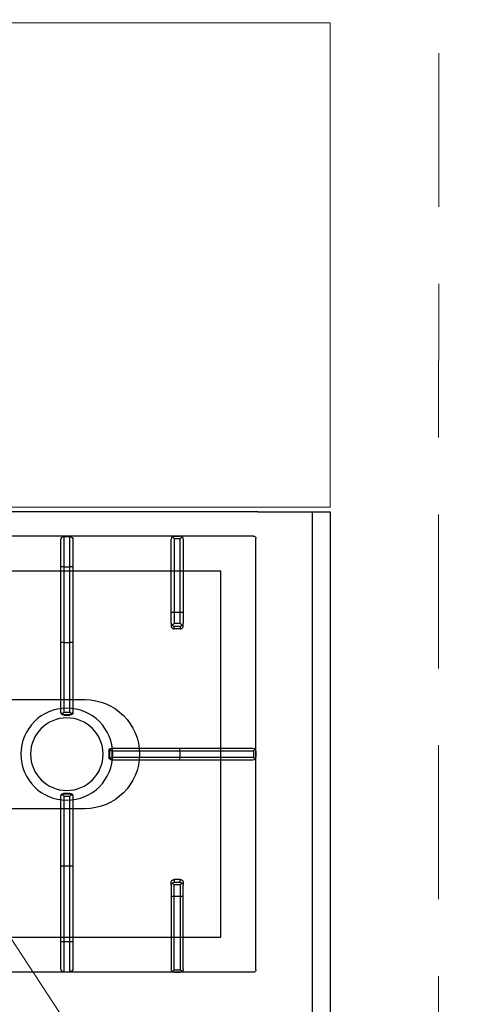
# Model space of a CAD drawing. Header units: millimetres. Extents: x -740 to 33545, y -26688 to 22494.
# Tile 94 of 256: x 9236 to 9273, y 10454 to 10535. Entities that reach past the tile are written whole.
import ezdxf

# ---------------------------------------------------------------- set-up
doc = ezdxf.new("R2010")
doc.units = ezdxf.units.MM
doc.header["$MEASUREMENT"] = 0
doc.linetypes.add('DASHED', pattern=[19.05, 12.7, -6.35])
doc.layers.get('Defpoints').update_dxf_attribs({"color": 252})
for name, color, linetype, lineweight in [('A_wyposażenie', 252, 'Continuous', 9), ('mebelki', 252, 'Continuous', 9), ('wymiarowanie', 252, 'Continuous', 9)]:
    doc.layers.add(name, color=color, linetype=linetype, lineweight=lineweight)
doc.layers.add('PQ_200_2D', color=252, linetype='Continuous')
doc.layers.add('PQ_204_2D', color=252, linetype='Continuous')
doc.styles.add('styl2', font='simplex.shx')
doc.dimstyles.new('Skala 1-50', dxfattribs={"dimtxt": 12, "dimasz": 5, "dimexe": 1, "dimexo": 1, "dimgap": 1.5, "dimtad": 1, "dimdec": 1, "dimrnd": 0.5, "dimtxsty": 'styl2', "dimblk": 'ARCHTICK', "dimcen": 5, "dimadec": 0, "dimazin": 0, "dimtfac": 1, "dimtdec": 1, "dimtmove": 1, "dimatfit": 3, "dimldrblk": 'ARCHTICK', "dimfxl": 0, "dimlwd": -1, "dimlwe": -1, "dimarcsym": 0})

# ---------------------------------------------------------------- blocks, each defined once
blk = doc.blocks.new('dfghbnj')
at = {"layer": 'PQ_200_2D', "color": 8}
for p, q in [((5168.38, -17660.72), (5168.38, -17005.72)), ((5168.38, -17660.72), (5168.38, -17720.72)), ((5168.38, -17720.72), (5968.38, -17720.72))]:
    blk.add_line(p, q, dxfattribs=at)
at = {"layer": 'PQ_204_2D', "color": 8}
for p, q in [((5188.38, -17657.22), (5188.38, -17091.22)), ((5548.38, -17657.22), (5548.38, -17091.22)), ((5213.69, -17497.97), (5191.19, -17497.97)), ((5213.69, -17500.47), (5213.69, -17497.97)), ((5276.14, -17497.97), (5213.69, -17497.97)), ((5333.27, -17497.97), (5276.14, -17497.97)), ((5333.69, -17497.97), (5333.27, -17497.97)), ((5335.64, -17499.87), (5335.64, -17506.06)), ((5401.11, -17499.87), (5401.11, -17506.06)), ((5403.48, -17497.97), (5403.06, -17497.97)), ((5460.62, -17497.97), (5403.48, -17497.97)), ((5523.06, -17497.97), (5460.62, -17497.97)), ((5523.06, -17497.97), (5523.06, -17500.47)), ((5545.56, -17497.97), (5523.06, -17497.97)), ((5188.69, -17500.47), (5188.69, -17505.47)), ((5188.69, -17500.47), (5213.69, -17500.47)), ((5213.69, -17505.47), (5188.69, -17505.47)), ((5191.19, -17507.97), (5213.69, -17507.97)), ((5213.69, -17500.47), (5213.69, -17505.47)), ((5213.69, -17500.47), (5276.19, -17500.47)), ((5213.69, -17507.97), (5213.69, -17505.47)), ((5276.19, -17505.47), (5213.69, -17505.47)), ((5213.69, -17507.97), (5276.14, -17507.97)), ((5276.14, -17507.97), (5333.27, -17507.97)), ((5276.19, -17500.47), (5276.19, -17505.47)), ((5276.19, -17500.47), (5333.83, -17500.47)), ((5333.83, -17505.47), (5276.19, -17505.47)), ((5333.27, -17507.97), (5333.69, -17507.97)), ((5333.83, -17500.47), (5333.83, -17505.47)), ((5335.74, -17500.47), (5335.74, -17505.47)), ((5335.74, -17500.47), (5336.19, -17500.47)), ((5336.19, -17505.47), (5335.74, -17505.47)), ((5336.19, -17500.47), (5336.19, -17505.47)), ((5400.56, -17500.47), (5400.56, -17505.47)), ((5400.56, -17500.47), (5401.01, -17500.47)), ((5401.01, -17505.47), (5400.56, -17505.47)), ((5401.01, -17500.47), (5401.01, -17505.47)), ((5402.92, -17500.47), (5402.92, -17505.47)), ((5402.92, -17500.47), (5460.56, -17500.47)), ((5460.56, -17505.47), (5402.92, -17505.47)), ((5403.06, -17507.97), (5403.48, -17507.97)), ((5403.48, -17507.97), (5460.62, -17507.97)), ((5460.56, -17500.47), (5460.56, -17505.47)), ((5460.56, -17500.47), (5523.06, -17500.47)), ((5523.06, -17505.47), (5460.56, -17505.47)), ((5460.62, -17507.97), (5523.06, -17507.97)), ((5523.06, -17500.47), (5523.06, -17505.47)), ((5523.06, -17500.47), (5548.06, -17500.47)), ((5523.06, -17505.47), (5523.06, -17507.97)), ((5548.06, -17505.47), (5523.06, -17505.47)), ((5523.06, -17507.97), (5545.56, -17507.97)), ((5548.06, -17500.47), (5548.06, -17505.47)), ((5363.38, -17540.15), (5363.38, -17540.57)), ((5363.38, -17540.57), (5363.38, -17596.46)), ((5365.88, -17537.65), (5370.88, -17537.65)), ((5365.88, -17538.1), (5365.88, -17537.65)), ((5365.88, -17538.1), (5370.88, -17538.1)), ((5365.88, -17540.01), (5370.88, -17540.01)), ((5365.88, -17596.4), (5365.88, -17540.01)), ((5370.88, -17537.65), (5370.88, -17538.1)), ((5370.88, -17540.01), (5370.88, -17596.4)), ((5373.38, -17540.57), (5373.38, -17540.15)), ((5373.38, -17596.46), (5373.38, -17540.57)), ((5251.14, -17589.22), (5190.85, -17589.22)), ((5260.28, -17589.22), (5251.14, -17589.22)), ((5260.28, -17589.22), (5262.42, -17589.22)), ((5476.47, -17589.22), (5474.34, -17589.22)), ((5476.47, -17589.22), (5485.62, -17589.22)), ((5485.62, -17589.22), (5545.9, -17589.22)), ((5188.38, -17591.72), (5188.38, -17596.72)), ((5188.38, -17591.72), (5188.38, -17596.72)), ((5190.37, -17591.72), (5190.37, -17596.72)), ((5190.37, -17591.72), (5251.19, -17591.72)), ((5251.19, -17596.72), (5190.37, -17596.72)), ((5251.19, -17591.72), (5251.19, -17596.72)), ((5251.19, -17591.72), (5260.39, -17591.72)), ((5260.39, -17596.72), (5251.19, -17596.72)), ((5260.39, -17596.72), (5260.39, -17591.72)), ((5264.85, -17591.72), (5262.75, -17591.72)), ((5262.75, -17591.72), (5262.75, -17596.72)), ((5262.75, -17596.72), (5264.85, -17596.72)), ((5264.85, -17596.72), (5264.85, -17591.72)), ((5363.38, -17596.46), (5363.38, -17656.74)), ((5365.88, -17596.4), (5370.88, -17596.4)), ((5365.88, -17657.22), (5365.88, -17596.4)), ((5370.88, -17596.4), (5370.88, -17657.22)), ((5373.38, -17656.74), (5373.38, -17596.46)), ((5471.9, -17596.72), (5471.9, -17591.72)), ((5471.9, -17591.72), (5474.01, -17591.72)), ((5474.01, -17596.72), (5471.9, -17596.72)), ((5474.01, -17591.72), (5474.01, -17596.72)), ((5485.56, -17591.72), (5476.36, -17591.72)), ((5476.36, -17596.72), (5476.36, -17591.72)), ((5476.36, -17596.72), (5485.56, -17596.72)), ((5485.56, -17591.72), (5485.56, -17596.72)), ((5546.38, -17591.72), (5485.56, -17591.72)), ((5485.56, -17596.72), (5546.38, -17596.72)), ((5546.38, -17591.72), (5546.38, -17596.72)), ((5548.38, -17591.72), (5548.38, -17596.72)), ((5548.38, -17591.72), (5548.38, -17596.72)), ((5190.85, -17599.22), (5251.14, -17599.22)), ((5251.14, -17599.22), (5260.28, -17599.22)), ((5262.42, -17599.22), (5260.28, -17599.22)), ((5474.34, -17599.22), (5476.47, -17599.22)), ((5485.62, -17599.22), (5476.47, -17599.22)), ((5545.9, -17599.22), (5485.62, -17599.22)), ((5546.38, -17659.22), (5190.37, -17659.22)), ((5365.88, -17657.22), (5370.88, -17657.22)), ((5365.88, -17659.22), (5370.88, -17659.22)), ((5365.88, -17659.22), (5370.88, -17659.22)), ((5168.38, -17705.72), (5968.38, -17705.72))]:
    blk.add_line(p, q, dxfattribs=at)
blk.add_lwpolyline([(5217.36, -17118.2), (5519.4, -17118.2), (5519.4, -17630.24), (5217.36, -17630.24)], close=True, dxfattribs=at)
blk.add_lwpolyline([(5323.38, -17389.22), (5323.38, -17517.97, 1), (5413.38, -17517.97), (5413.38, -17389.22)], format="xyb", dxfattribs=at)
for radius in [38, 30]:
    blk.add_circle((5368.38, -17502.97), radius, dxfattribs=at)
for centre, start, end in [((5191.19, -17500.47), 90, 180), ((5545.56, -17500.47), 0, 90), ((5191.19, -17505.47), 180, 270), ((5545.56, -17505.47), 270, 0)]:
    blk.add_arc(centre, 2.5, start, end, dxfattribs=at)
for centre, major_axis, ratio, start_param, end_param in [((5276.14, -17500.47), (0, 2.5), 0.02182, 4.712389, 6.283185), ((5333.27, -17500.47), (0, 2.5), 0.951091, -0.914364, 0), ((5333.69, -17500.47), (-2.5, 0), 0.99863, 3.141593, 4.712389), ((5332.27, -17500.47), (-3.47, 0), 0.720185, 3.141593, 3.380139), ((5403.06, -17500.47), (2.5, 0), 0.99863, 1.570796, 3.141593), ((5404.48, -17500.47), (3.47, 0), 0.720185, 2.903047, 3.141593), ((5403.48, -17500.47), (0, 2.5), 0.951091, 0, 0.914364), ((5460.62, -17500.47), (0, 2.5), 0.02182, 0, 1.570796), ((5276.14, -17505.47), (0, 2.5), 0.02182, 3.141593, 4.712389), ((5333.27, -17505.47), (0, 2.5), 0.951091, 3.141593, 4.055957), ((5333.69, -17505.47), (2.5, 0), 0.99863, 4.712389, 6.283185), ((5332.27, -17505.47), (3.47, 0), 0.720185, -0.238546, 0), ((5403.06, -17505.47), (-2.5, 0), 0.99863, 0, 1.570796), ((5404.48, -17505.47), (-3.47, 0), 0.720185, 0, 0.238546), ((5403.48, -17505.47), (0, 2.5), 0.951091, 2.227228, 3.141593), ((5460.62, -17505.47), (0, 2.5), 0.02182, 1.570796, 3.141593), ((5365.88, -17540.15), (0, 2.5), 0.99863, 0, 1.570796), ((5365.88, -17540.57), (-2.5, 0), 0.951091, -0.914364, 0), ((5370.88, -17540.15), (0, 2.5), 0.99863, -1.570796, 0), ((5370.88, -17540.57), (-2.5, 0), 0.951091, 3.141593, 4.055957), ((5476.47, -17591.72), (0, 2.5), 0.84544, 0, 0.894481), ((5485.62, -17591.72), (0, 2.5), 0.02182, 0, 1.570796), ((5545.9, -17591.72), (0, 2.5), 0.948965, -0.895145, 0), ((5365.88, -17596.46), (2.5, 0), 0.02182, 1.570796, 3.141593), ((5370.88, -17596.46), (2.5, 0), 0.02182, 0, 1.570796), ((5476.47, -17591.72), (1.92, 1.92), 0.8391, 1.592613, 2.268928), ((5476.47, -17596.72), (-1.92, 1.92), 0.8391, 0.872665, 1.54898), ((5476.47, -17591.72), (-2.5, 2.5), 0.02182, 0.872665, 1.54898), ((5476.47, -17596.72), (2.5, 2.5), 0.02182, 1.592613, 2.268928), ((5485.62, -17596.72), (0, 2.5), 0.02182, 1.570796, 3.141593), ((5476.47, -17596.72), (0, 2.5), 0.84544, 2.247111, 3.141593), ((5545.9, -17596.72), (0, 2.5), 0.948965, 3.141593, 4.036737), ((5190.38, -17657.21), (1.42, 1.42), 0.997265, 2.357564, 3.925621), ((5365.88, -17656.74), (2.5, 0), 0.948965, 3.141593, 4.036737), ((5370.88, -17656.74), (2.5, 0), 0.948965, -0.895145, 0), ((5546.37, -17657.21), (-1.42, 1.42), 0.997265, 2.357564, 3.925621)]:
    blk.add_ellipse(centre, major_axis=major_axis, ratio=ratio, start_param=start_param, end_param=end_param, dxfattribs=at)
at = {"layer": 'PQ_204_2D', "color": 8, "extrusion": (0, 0, -1)}
for centre, major_axis, ratio, start_param, end_param in [((5190.85, -17591.72), (0, 2.5), 0.948965, -0.895145, 0), ((5251.14, -17591.72), (0, 2.5), 0.02182, 0, 1.570796), ((5260.28, -17591.72), (0, 2.5), 0.84544, 0, 0.894481), ((5251.14, -17596.72), (0, 2.5), 0.02182, 1.570796, 3.141593), ((5260.28, -17591.72), (2.5, 2.5), 0.02182, 0.872665, 1.54898), ((5260.28, -17596.72), (-2.5, 2.5), 0.02182, 1.592613, 2.268928), ((5260.28, -17591.72), (-1.92, 1.92), 0.8391, 1.592613, 2.268928), ((5260.28, -17596.72), (1.92, 1.92), 0.8391, 0.872665, 1.54898), ((5190.85, -17596.72), (0, 2.5), 0.948965, 3.141593, 4.036737), ((5260.28, -17596.72), (0, 2.5), 0.84544, 2.247111, 3.141593)]:
    blk.add_ellipse(centre, major_axis=major_axis, ratio=ratio, start_param=start_param, end_param=end_param, dxfattribs=at)
at = {"layer": 'PQ_204_2D', "color": 8}
for points, knots in [([(5333.83, -17500.47), (5333.83, -17500.46), (5333.83, -17500.46), (5333.83, -17500.46), (5333.83, -17500.46), (5333.83, -17500.46), (5333.83, -17500.46), (5333.84, -17500.46), (5333.84, -17500.46), (5333.84, -17500.46), (5333.84, -17500.45), (5333.85, -17500.45), (5333.85, -17500.44), (5333.86, -17500.43), (5333.87, -17500.42), (5333.9, -17500.39), (5333.91, -17500.37), (5333.97, -17500.31), (5334.01, -17500.27), (5334.13, -17500.13), (5334.22, -17500.02), (5334.41, -17499.81), (5334.5, -17499.7), (5334.7, -17499.48), (5334.79, -17499.37), (5334.97, -17499.16), (5335.06, -17499.05), (5335.15, -17498.94)], [8.18857, 8.18857, 8.18857, 8.18857, 8.190334, 8.190334, 8.192098, 8.192098, 8.195626, 8.195626, 8.202682, 8.202682, 8.216794, 8.216794, 8.245018, 8.245018, 8.301466, 8.301466, 8.414361, 8.414361, 8.640152, 8.640152, 9.091733, 9.091733, 9.543315, 9.543315, 9.994896, 9.994896, 10.458359, 10.458359, 10.458359, 10.458359]), ([(5335.15, -17498.94), (5335.31, -17499.13), (5335.44, -17499.35), (5335.58, -17499.67), (5335.61, -17499.77), (5335.64, -17499.87)], [11.917214, 11.917214, 11.917214, 11.917214, 12.775852, 12.775852, 13.165698, 13.165698, 13.165698, 13.165698]), ([(5401.11, -17499.87), (5401.14, -17499.77), (5401.18, -17499.67), (5401.31, -17499.35), (5401.44, -17499.13), (5401.6, -17498.94)], [0.764042, 0.764042, 0.764042, 0.764042, 1.153889, 1.153889, 2.012527, 2.012527, 2.012527, 2.012527]), ([(5401.6, -17498.94), (5401.69, -17499.05), (5401.78, -17499.16), (5401.96, -17499.37), (5402.06, -17499.48), (5402.25, -17499.7), (5402.34, -17499.81), (5402.53, -17500.02), (5402.62, -17500.13), (5402.74, -17500.27), (5402.78, -17500.31), (5402.84, -17500.37), (5402.86, -17500.39), (5402.88, -17500.42), (5402.89, -17500.43), (5402.9, -17500.44), (5402.91, -17500.45), (5402.91, -17500.45), (5402.91, -17500.46), (5402.92, -17500.46), (5402.92, -17500.46), (5402.92, -17500.46), (5402.92, -17500.46), (5402.92, -17500.46), (5402.92, -17500.46), (5402.92, -17500.46), (5402.92, -17500.46), (5402.92, -17500.47)], [5.918781, 5.918781, 5.918781, 5.918781, 6.382244, 6.382244, 6.833826, 6.833826, 7.285407, 7.285407, 7.736989, 7.736989, 7.96278, 7.96278, 8.075675, 8.075675, 8.132123, 8.132123, 8.160346, 8.160346, 8.174458, 8.174458, 8.181514, 8.181514, 8.185042, 8.185042, 8.186806, 8.186806, 8.18857, 8.18857, 8.18857, 8.18857]), ([(5335.15, -17506.99), (5335.06, -17506.88), (5334.97, -17506.77), (5334.79, -17506.56), (5334.7, -17506.45), (5334.5, -17506.23), (5334.41, -17506.12), (5334.22, -17505.91), (5334.13, -17505.8), (5334.01, -17505.67), (5333.97, -17505.62), (5333.91, -17505.56), (5333.9, -17505.54), (5333.87, -17505.51), (5333.86, -17505.5), (5333.85, -17505.49), (5333.85, -17505.48), (5333.84, -17505.48), (5333.84, -17505.48), (5333.84, -17505.47), (5333.84, -17505.47), (5333.83, -17505.47), (5333.83, -17505.47), (5333.83, -17505.47), (5333.83, -17505.47), (5333.83, -17505.47), (5333.83, -17505.47), (5333.83, -17505.47)], [5.918265, 5.918265, 5.918265, 5.918265, 6.381728, 6.381728, 6.833309, 6.833309, 7.284891, 7.284891, 7.736472, 7.736472, 7.962263, 7.962263, 8.075158, 8.075158, 8.131606, 8.131606, 8.15983, 8.15983, 8.173942, 8.173942, 8.180998, 8.180998, 8.184526, 8.184526, 8.18629, 8.18629, 8.188054, 8.188054, 8.188054, 8.188054]), ([(5335.64, -17506.06), (5335.61, -17506.16), (5335.58, -17506.26), (5335.44, -17506.58), (5335.31, -17506.8), (5335.15, -17506.99)], [0.764042, 0.764042, 0.764042, 0.764042, 1.153889, 1.153889, 2.012527, 2.012527, 2.012527, 2.012527]), ([(5401.6, -17506.99), (5401.44, -17506.8), (5401.31, -17506.58), (5401.18, -17506.26), (5401.14, -17506.16), (5401.11, -17506.06)], [11.917214, 11.917214, 11.917214, 11.917214, 12.775852, 12.775852, 13.165698, 13.165698, 13.165698, 13.165698]), ([(5402.92, -17505.47), (5402.92, -17505.47), (5402.92, -17505.47), (5402.92, -17505.47), (5402.92, -17505.47), (5402.92, -17505.47), (5402.92, -17505.47), (5402.92, -17505.47), (5402.92, -17505.47), (5402.91, -17505.48), (5402.91, -17505.48), (5402.91, -17505.48), (5402.9, -17505.49), (5402.89, -17505.5), (5402.88, -17505.51), (5402.86, -17505.54), (5402.84, -17505.56), (5402.78, -17505.62), (5402.74, -17505.67), (5402.62, -17505.8), (5402.53, -17505.91), (5402.34, -17506.12), (5402.25, -17506.23), (5402.06, -17506.45), (5401.96, -17506.56), (5401.78, -17506.77), (5401.69, -17506.88), (5401.6, -17506.99)], [8.188054, 8.188054, 8.188054, 8.188054, 8.189818, 8.189818, 8.191582, 8.191582, 8.19511, 8.19511, 8.202166, 8.202166, 8.216278, 8.216278, 8.244501, 8.244501, 8.300949, 8.300949, 8.413844, 8.413844, 8.639635, 8.639635, 9.091217, 9.091217, 9.542798, 9.542798, 9.99438, 9.99438, 10.457843, 10.457843, 10.457843, 10.457843]), ([(5364.35, -17538.69), (5364.54, -17538.53), (5364.76, -17538.4), (5365.13, -17538.24), (5365.28, -17538.2), (5365.58, -17538.13), (5365.73, -17538.11), (5365.88, -17538.1)], [11.914788, 11.914788, 11.914788, 11.914788, 12.773425, 12.773425, 13.35037, 13.35037, 13.927314, 13.927314, 13.927314, 13.927314]), ([(5365.88, -17540.01), (5365.88, -17540.01), (5365.87, -17540.01), (5365.87, -17540.01), (5365.87, -17540.01), (5365.87, -17540.01), (5365.87, -17540.01), (5365.87, -17540.01), (5365.87, -17540), (5365.87, -17540), (5365.86, -17540), (5365.86, -17539.99), (5365.85, -17539.99), (5365.84, -17539.98), (5365.83, -17539.97), (5365.8, -17539.95), (5365.78, -17539.93), (5365.72, -17539.87), (5365.68, -17539.83), (5365.54, -17539.71), (5365.43, -17539.62), (5365.22, -17539.43), (5365.11, -17539.34), (5364.89, -17539.15), (5364.78, -17539.05), (5364.57, -17538.87), (5364.46, -17538.78), (5364.35, -17538.69)], [8.18747, 8.18747, 8.18747, 8.18747, 8.189233, 8.189233, 8.190997, 8.190997, 8.194524, 8.194524, 8.201577, 8.201577, 8.215685, 8.215685, 8.2439, 8.2439, 8.300331, 8.300331, 8.413192, 8.413192, 8.638915, 8.638915, 9.09036, 9.09036, 9.541804, 9.541804, 9.993249, 9.993249, 10.456684, 10.456684, 10.456684, 10.456684]), ([(5370.88, -17538.1), (5371.02, -17538.11), (5371.17, -17538.13), (5371.47, -17538.2), (5371.62, -17538.24), (5371.99, -17538.4), (5372.21, -17538.53), (5372.4, -17538.69)], [0, 0, 0, 0, 0.576945, 0.576945, 1.153889, 1.153889, 2.012527, 2.012527, 2.012527, 2.012527]), ([(5372.4, -17538.69), (5372.29, -17538.78), (5372.18, -17538.87), (5371.97, -17539.05), (5371.86, -17539.15), (5371.64, -17539.34), (5371.53, -17539.43), (5371.32, -17539.62), (5371.21, -17539.71), (5371.08, -17539.83), (5371.03, -17539.87), (5370.97, -17539.93), (5370.95, -17539.95), (5370.92, -17539.97), (5370.91, -17539.98), (5370.9, -17539.99), (5370.89, -17539.99), (5370.89, -17540), (5370.89, -17540), (5370.88, -17540), (5370.88, -17540.01), (5370.88, -17540.01), (5370.88, -17540.01), (5370.88, -17540.01), (5370.88, -17540.01), (5370.88, -17540.01), (5370.88, -17540.01), (5370.88, -17540.01)], [5.917739, 5.917739, 5.917739, 5.917739, 6.381174, 6.381174, 6.832619, 6.832619, 7.284064, 7.284064, 7.735508, 7.735508, 7.961231, 7.961231, 8.074092, 8.074092, 8.130523, 8.130523, 8.158738, 8.158738, 8.172846, 8.172846, 8.179899, 8.179899, 8.183426, 8.183426, 8.18519, 8.18519, 8.186953, 8.186953, 8.186953, 8.186953]), ([(5262.42, -17589.22), (5262.57, -17589.22), (5262.73, -17589.23), (5263.04, -17589.29), (5263.2, -17589.34), (5263.5, -17589.47), (5263.64, -17589.55), (5263.91, -17589.73), (5264.03, -17589.84), (5264.25, -17590.06), (5264.35, -17590.18), (5264.53, -17590.46), (5264.6, -17590.6), (5264.73, -17590.91), (5264.77, -17591.07), (5264.84, -17591.4), (5264.85, -17591.56), (5264.85, -17591.72)], [3.776921, 3.776921, 3.776921, 3.776921, 4.248957, 4.248957, 4.720993, 4.720993, 5.193029, 5.193029, 5.665065, 5.665065, 6.135831, 6.135831, 6.606596, 6.606596, 7.077361, 7.077361, 7.548126, 7.548126, 7.548126, 7.548126]), ([(5474.34, -17589.22), (5474.18, -17589.22), (5474.03, -17589.23), (5473.71, -17589.29), (5473.56, -17589.34), (5473.26, -17589.47), (5473.11, -17589.55), (5472.85, -17589.73), (5472.72, -17589.84), (5472.51, -17590.06), (5472.41, -17590.18), (5472.23, -17590.46), (5472.15, -17590.6), (5472.02, -17590.91), (5471.98, -17591.07), (5471.92, -17591.4), (5471.9, -17591.56), (5471.9, -17591.72)], [3.776921, 3.776921, 3.776921, 3.776921, 4.248957, 4.248957, 4.720993, 4.720993, 5.193029, 5.193029, 5.665065, 5.665065, 6.135831, 6.135831, 6.606596, 6.606596, 7.077361, 7.077361, 7.548126, 7.548126, 7.548126, 7.548126]), ([(5188.38, -17591.72), (5188.38, -17591.57), (5188.4, -17591.42), (5188.47, -17591.12), (5188.52, -17590.97), (5188.68, -17590.58), (5188.82, -17590.36), (5189, -17590.15)], [0, 0, 0, 0, 0.576945, 0.576945, 1.153889, 1.153889, 2.068716, 2.068716, 2.068716, 2.068716]), ([(5189, -17598.28), (5188.82, -17598.08), (5188.68, -17597.85), (5188.52, -17597.46), (5188.47, -17597.31), (5188.4, -17597.01), (5188.38, -17596.86), (5188.38, -17596.72)], [11.858599, 11.858599, 11.858599, 11.858599, 12.773425, 12.773425, 13.35037, 13.35037, 13.927314, 13.927314, 13.927314, 13.927314]), ([(5189, -17590.15), (5189.17, -17590.36), (5189.37, -17590.58), (5189.71, -17590.97), (5189.84, -17591.12), (5190.11, -17591.42), (5190.25, -17591.57), (5190.37, -17591.72)], [11.858599, 11.858599, 11.858599, 11.858599, 12.773425, 12.773425, 13.35037, 13.35037, 13.927314, 13.927314, 13.927314, 13.927314]), ([(5190.37, -17596.72), (5190.25, -17596.86), (5190.11, -17597.01), (5189.84, -17597.31), (5189.71, -17597.46), (5189.37, -17597.85), (5189.17, -17598.08), (5189, -17598.28)], [0, 0, 0, 0, 0.576945, 0.576945, 1.153889, 1.153889, 2.068716, 2.068716, 2.068716, 2.068716]), ([(5264.85, -17596.72), (5264.85, -17596.87), (5264.84, -17597.03), (5264.77, -17597.36), (5264.73, -17597.52), (5264.6, -17597.83), (5264.53, -17597.97), (5264.35, -17598.25), (5264.25, -17598.37), (5264.03, -17598.59), (5263.91, -17598.7), (5263.64, -17598.88), (5263.5, -17598.96), (5263.2, -17599.09), (5263.04, -17599.14), (5262.73, -17599.2), (5262.57, -17599.22), (5262.42, -17599.22)], [15.096253, 15.096253, 15.096253, 15.096253, 15.567018, 15.567018, 16.037783, 16.037783, 16.508548, 16.508548, 16.979314, 16.979314, 17.45135, 17.45135, 17.923386, 17.923386, 18.395422, 18.395422, 18.867458, 18.867458, 18.867458, 18.867458]), ([(5471.9, -17596.72), (5471.9, -17596.87), (5471.92, -17597.03), (5471.98, -17597.36), (5472.02, -17597.52), (5472.15, -17597.83), (5472.23, -17597.97), (5472.41, -17598.25), (5472.51, -17598.37), (5472.72, -17598.59), (5472.85, -17598.7), (5473.11, -17598.88), (5473.26, -17598.96), (5473.56, -17599.09), (5473.71, -17599.14), (5474.03, -17599.2), (5474.18, -17599.22), (5474.34, -17599.22)], [15.096253, 15.096253, 15.096253, 15.096253, 15.567018, 15.567018, 16.037783, 16.037783, 16.508548, 16.508548, 16.979314, 16.979314, 17.45135, 17.45135, 17.923386, 17.923386, 18.395422, 18.395422, 18.867458, 18.867458, 18.867458, 18.867458]), ([(5547.76, -17590.15), (5547.58, -17590.36), (5547.38, -17590.58), (5547.04, -17590.97), (5546.91, -17591.12), (5546.64, -17591.42), (5546.51, -17591.57), (5546.38, -17591.72)], [11.858599, 11.858599, 11.858599, 11.858599, 12.773425, 12.773425, 13.35037, 13.35037, 13.927314, 13.927314, 13.927314, 13.927314]), ([(5546.38, -17596.72), (5546.51, -17596.86), (5546.64, -17597.01), (5546.91, -17597.31), (5547.04, -17597.46), (5547.38, -17597.85), (5547.58, -17598.08), (5547.76, -17598.28)], [0, 0, 0, 0, 0.576945, 0.576945, 1.153889, 1.153889, 2.068716, 2.068716, 2.068716, 2.068716]), ([(5548.38, -17591.72), (5548.37, -17591.57), (5548.35, -17591.42), (5548.28, -17591.12), (5548.23, -17590.97), (5548.07, -17590.58), (5547.93, -17590.36), (5547.76, -17590.15)], [0, 0, 0, 0, 0.576945, 0.576945, 1.153889, 1.153889, 2.068716, 2.068716, 2.068716, 2.068716]), ([(5547.76, -17598.28), (5547.93, -17598.08), (5548.07, -17597.85), (5548.23, -17597.46), (5548.28, -17597.31), (5548.35, -17597.01), (5548.37, -17596.86), (5548.38, -17596.72)], [11.858599, 11.858599, 11.858599, 11.858599, 12.773425, 12.773425, 13.35037, 13.35037, 13.927314, 13.927314, 13.927314, 13.927314]), ([(5364.31, -17658.6), (5364.52, -17658.42), (5364.74, -17658.22), (5365.13, -17657.88), (5365.28, -17657.75), (5365.58, -17657.48), (5365.73, -17657.35), (5365.88, -17657.22)], [11.858599, 11.858599, 11.858599, 11.858599, 12.773425, 12.773425, 13.35037, 13.35037, 13.927314, 13.927314, 13.927314, 13.927314]), ([(5365.88, -17659.22), (5365.73, -17659.21), (5365.58, -17659.19), (5365.28, -17659.12), (5365.13, -17659.07), (5364.74, -17658.91), (5364.52, -17658.77), (5364.31, -17658.6)], [0, 0, 0, 0, 0.576945, 0.576945, 1.153889, 1.153889, 2.068716, 2.068716, 2.068716, 2.068716]), ([(5370.88, -17657.22), (5371.02, -17657.35), (5371.17, -17657.48), (5371.47, -17657.75), (5371.62, -17657.88), (5372.01, -17658.22), (5372.24, -17658.42), (5372.44, -17658.6)], [0, 0, 0, 0, 0.576945, 0.576945, 1.153889, 1.153889, 2.068716, 2.068716, 2.068716, 2.068716]), ([(5372.44, -17658.6), (5372.24, -17658.77), (5372.01, -17658.91), (5371.62, -17659.07), (5371.47, -17659.12), (5371.17, -17659.19), (5371.02, -17659.21), (5370.88, -17659.22)], [11.858599, 11.858599, 11.858599, 11.858599, 12.773425, 12.773425, 13.35037, 13.35037, 13.927314, 13.927314, 13.927314, 13.927314])]:
    blk.add_open_spline(points, degree=3, knots=knots, dxfattribs=at)
blk = doc.blocks.new('_ArchTick')
at = {"color": 0, "linetype": 'ByBlock', "const_width": 0.15}
blk.add_lwpolyline([(-0.5, -0.5), (0.5, 0.5)], dxfattribs=at)
blk = doc.blocks.new('*D2199')
at = {"layer": 'Defpoints', "color": 0}
for p in [(8932.185, 10460.603), (9368.185, 10460.603), (9368.185, 10449.072)]:
    blk.add_point(p, dxfattribs=at)
at = {"layer": 'wymiarowanie', "color": 0}
for p, q in [((8932.185, 10454.072), (8932.185, 10448.072)), ((9368.185, 10454.072), (9368.185, 10448.072)), ((8932.185, 10449.072), (9368.185, 10449.072))]:
    blk.add_line(p, q, dxfattribs=at)
at = {"layer": 'wymiarowanie', "color": 0, "xscale": 5, "yscale": 5, "zscale": 5, "rotation": 180}
blk.add_blockref('_ArchTick', (8932.185, 10449.072), dxfattribs=at)
at = {"layer": 'wymiarowanie', "color": 0, "xscale": 5, "yscale": 5, "zscale": 5}
blk.add_blockref('_ArchTick', (9368.185, 10449.072), dxfattribs=at)
at = {"layer": 'wymiarowanie', "color": 0, "insert": (9150.185, 10456.872), "char_height": 12, "attachment_point": 5, "style": 'styl2'}
blk.add_mtext('436', dxfattribs=at)

msp = doc.modelspace()

# ---------------------------------------------------------------- linework, layer by layer
at = {"layer": 'A_wyposażenie', "linetype": 'DASHED'}
msp.add_line((9270.185, 10405.523), (9090.185, 10680.023), dxfattribs=at)
msp.add_lwpolyline([(9090.185, 10405.523), (9270.185, 10405.523), (9270.211, 10680.023), (9090.185, 10680.023)], close=True, dxfattribs=at)
at = {"layer": 'mebelki'}
msp.add_lwpolyline([(9100.185, 10495.023), (9261.235, 10495.023), (9261.235, 10535.023), (9100.185, 10535.023)], close=True, dxfattribs=at)

# ---------------------------------------------------------------- block references
at = {"layer": 'A_wyposażenie', "xscale": -0.09999999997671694, "yscale": 0.09999999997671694, "zscale": 0.1, "rotation": 90}
msp.add_blockref('dfghbnj', (7489.164, 11011.478), dxfattribs=at)

# ---------------------------------------------------------------- dimensions: what is measured, and where the dimension line sits
at = {"layer": 'wymiarowanie'}
dim = msp.add_linear_dim(base=(9368.185, 10449.072), p1=(8932.185, 10460.603), p2=(9368.185, 10460.603), dimstyle='Skala 1-50', dxfattribs=at)
dim.commit()
dim.dimension.update_dxf_attribs({"geometry": '*D2199', "text_midpoint": (9150.185, 10456.872)})

doc.saveas('drawing.dxf')
